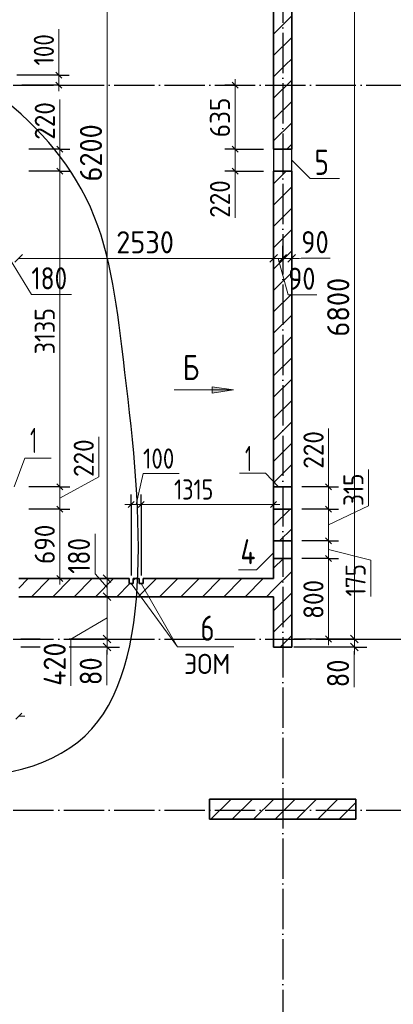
# Model space of a CAD drawing. Header units: millimetres. Extents: x -49773 to 2322955, y -3321 to 58485.
# Tile 20 of 256: x 41451 to 45158, y 27291 to 37069. Entities that reach past the tile are written whole.
import ezdxf

# ---------------------------------------------------------------- set-up
doc = ezdxf.new("R2010")
doc.units = ezdxf.units.MM
for name, pattern in [('______11', [500, 400, -50, 0, -50]), ('______2', [270, 200, -70]), ('______5', [1100, 800, -100, 100, -100])]:
    doc.linetypes.add(name, pattern=pattern)
for name, color, linetype, lineweight in [('Standard', 7, 'Continuous', 25), ('Высотная отметка (отверстия)', 7, 'Continuous', 13), ('Макрос окна_ общее', 7, 'Continuous', 13), ('Размерная линия_ общее', 7, 'Continuous', 13), ('Размерная линия_ общее_1', 7, 'Continuous', 13), ('Стена_ общее', 7, 'Continuous', 35), ('тонкая', 7, 'Continuous', 25)]:
    doc.layers.add(name, color=color, linetype=linetype, lineweight=lineweight)
doc.layers.add('Осевая линия_ общее', color=7, linetype='______5', lineweight=13, true_color=0xa0a0a0)
doc.styles.add('ISOCPEUR', font='txt')

msp = doc.modelspace()

# ---------------------------------------------------------------- hatches: boundary and pattern name
at = {"layer": 'Осевая линия_ общее', "linetype": 'Continuous', "lineweight": 13, "transparency": 33554687}
msp.add_hatch(color=7, dxfattribs=at).paths.add_polyline_path([(43362, 33361.6), (43572, 33391.6), (43362, 33421.6)])

# ---------------------------------------------------------------- linework, layer by layer
at = {"color": 7, "linetype": 'Continuous', "lineweight": 35, "transparency": 33554687}
for p, q in [((44785.8, 29328.9), (43335.8, 29328.9)), ((43335.8, 29328.9), (43335.8, 29128.9)), ((44785.8, 29128.9), (44785.8, 29328.9)), ((43335.8, 29128.9), (44785.8, 29128.9))]:
    msp.add_line(p, q, dxfattribs=at)
at = {"color": 253, "linetype": '______5', "lineweight": 18, "true_color": 0xababab, "transparency": 33554687}
for p, q in [((43335.8, 29328.7), (43335.9, 29328.9)), ((43560.2, 29128.9), (43760.2, 29328.9)), ((43984.5, 29128.9), (44184.5, 29328.9)), ((44408.7, 29128.9), (44608.7, 29328.9))]:
    msp.add_line(p, q, dxfattribs=at)
at = {"color": 7, "linetype": 'Continuous', "lineweight": 25, "transparency": 33554687}
for p, q in [((43335.8, 29128.9), (43335.8, 29328.9)), ((43335.8, 29328.9), (44785.8, 29328.9)), ((44785.8, 29328.9), (44785.8, 29128.9)), ((44785.8, 29128.9), (43335.8, 29128.9))]:
    msp.add_line(p, q, dxfattribs=at)
at = {"color": 253, "linetype": '______11', "lineweight": 18, "true_color": 0xababab, "transparency": 33554687}
for p, q in [((43348.1, 29128.9), (43548.1, 29328.9)), ((43772.4, 29128.9), (43972.3, 29328.9)), ((44196.6, 29128.9), (44396.6, 29328.9)), ((44620.9, 29128.9), (44785.8, 29293.8))]:
    msp.add_line(p, q, dxfattribs=at)
at = {"layer": 'Standard', "color": 7, "linetype": 'Continuous', "lineweight": 13, "transparency": 33554687}
for points in [[(44150.7, 35673.9), (44334.6, 35490), (44624.6, 35490)], [(43970.7, 31774.3), (43801, 31604.6), (43621, 31604.6)]]:
    msp.add_lwpolyline(points, dxfattribs=at)
at = {"layer": 'Высотная отметка (отверстия)', "color": 7, "linetype": 'Continuous', "lineweight": 13, "transparency": 33554687}
msp.add_lwpolyline([(42655.7, 31468.9), (43016.2, 30841.5), (43576.2, 30841.5)], dxfattribs=at)
at = {"layer": 'Макрос окна_ общее', "color": 7, "linetype": 'Continuous', "lineweight": -3, "transparency": 33554687}
for p, q in [((43970.7, 35783.9), (43970.7, 35563.9)), ((44150.7, 35563.9), (44150.7, 35783.9)), ((43970.7, 32428.9), (43970.7, 32208.9)), ((44150.7, 32208.9), (44150.7, 32428.9)), ((43970.7, 31893.9), (43970.7, 31718.9)), ((44150.7, 31718.9), (44150.7, 31893.9))]:
    msp.add_line(p, q, dxfattribs=at)
at = {"layer": 'Осевая линия_ общее', "color": 253, "linetype": '______11', "lineweight": -3, "true_color": 0xa0a0a0, "transparency": 33554687}
for p, q in [((44060.8, 38938.9), (44060.8, 20395.8)), ((7880.8, 36418.9), (53354.7, 36418.9)), ((7880.8, 30918.9), (53354.7, 30918.9)), ((7880.8, 29218.9), (53354.7, 29218.9))]:
    msp.add_line(p, q, dxfattribs=at)
at = {"layer": 'Осевая линия_ общее', "color": 7, "linetype": 'Continuous', "lineweight": 13, "transparency": 33554687}
for p, q in [((42982, 33391.6), (43572, 33391.6)), ((43362, 33391.6), (43347, 33391.6)), ((43572, 33391.6), (43362, 33421.6)), ((43362, 33421.6), (43362, 33361.6)), ((43362, 33361.6), (43572, 33391.6)), ((43572, 33391.6), (43572, 33391.6)), ((43572, 33391.6), (43572, 33391.6)), ((43572, 33391.6), (43572, 33391.6)), ((42555.7, 31468.9), (43016.2, 30841.5))]:
    msp.add_line(p, q, dxfattribs=at)
at = {"layer": 'Осевая линия_ общее', "color": 7, "linetype": 'Continuous', "lineweight": 18, "transparency": 33554687}
for points in [[(41396.1, 32428.9), (41503, 32715), (41763, 32715)], [(44019.9, 32428.9), (43890.7, 32564), (43630.7, 32564)]]:
    msp.add_lwpolyline(points, dxfattribs=at)
at = {"layer": 'Размерная линия_ общее', "color": 7, "linetype": 'Continuous', "lineweight": 13, "transparency": 33554687}
for p, q in [((42317.7, 31518.9), (42317.7, 37718.9)), ((44772, 30918.9), (44772, 37718.9)), ((41350.7, 34698.4), (41567.3, 34340.4)), ((41440.7, 34698.4), (43970.7, 34698.4)), ((43970.7, 34698.4), (44060.7, 34698.4)), ((44015.7, 34698.4), (44114.2, 34336.7)), ((44060.7, 34698.4), (44150.7, 34698.4)), ((44105.7, 34698.4), (44245.2, 34699.4)), ((44150.7, 34698.4), (44225.7, 34698.4)), ((44245.2, 34699.4), (44531.2, 34699.4)), ((41567.3, 34340.4), (41963.3, 34340.4)), ((44114.2, 34336.7), (44400.2, 34336.7)), ((42198.7, 31567.1), (42198.7, 31963.1)), ((42317.7, 31428.9), (42198.7, 31567.1)), ((42317.7, 31338.9), (42317.7, 31518.9)), ((42317.7, 30918.9), (42317.7, 31338.9)), ((42317.7, 31128.9), (41958, 30915.9)), ((41958, 30915.9), (41958, 30453.9)), ((42317.7, 30838.9), (42317.7, 30918.9)), ((44772, 30838.9), (44772, 30918.9)), ((42317.7, 30878.9), (42316, 30746.4)), ((42317.7, 30838.9), (42317.7, 30763.9)), ((44772, 30878.9), (44769.9, 30725.7)), ((44772, 30838.9), (44772, 30763.9)), ((42316, 30746.4), (42316, 30460.4)), ((44769.9, 30725.7), (44769.9, 30439.6))]:
    msp.add_line(p, q, dxfattribs=at)
at = {"layer": 'Размерная линия_ общее', "color": 253, "linetype": 'Continuous', "lineweight": -3, "true_color": 0xa0a0a0, "transparency": 33554687}
for p, q in [((43970.7, 34698.4), (43970.7, 34823.4)), ((44060.7, 34698.4), (44060.7, 34823.4)), ((44150.7, 34698.4), (44150.7, 34823.4)), ((43970.7, 34698.4), (43970.7, 34573.4)), ((44060.7, 34698.4), (44060.7, 34573.4)), ((44060.7, 34698.4), (44060.7, 34698.4)), ((44150.7, 34698.4), (44150.7, 34573.4)), ((42317.7, 31518.9), (42192.7, 31518.9)), ((42317.7, 31518.9), (42442.7, 31518.9)), ((42317.7, 31338.9), (42192.7, 31338.9)), ((42317.7, 31338.9), (42442.7, 31338.9)), ((41655, 30918.9), (41460.7, 30918.9)), ((42317.7, 30918.9), (42192.7, 30918.9)), ((42317.7, 30918.9), (42442.7, 30918.9)), ((44772, 30918.9), (44647, 30918.9)), ((44772, 30918.9), (44897, 30918.9)), ((41655, 30838.9), (41460.7, 30838.9)), ((42317.7, 30838.9), (42192.7, 30838.9)), ((42317.7, 30838.9), (42442.7, 30838.9)), ((44772, 30838.9), (44647, 30838.9)), ((44772, 30838.9), (44897, 30838.9))]:
    msp.add_line(p, q, dxfattribs=at)
at = {"layer": 'Размерная линия_ общее', "color": 7, "linetype": 'Continuous', "lineweight": 25, "transparency": 33554687}
for p, q in [((41403.2, 34660.9), (41478.2, 34735.9)), ((43933.2, 34660.9), (44008.2, 34735.9)), ((44023.2, 34660.9), (44098.2, 34735.9)), ((44113.2, 34660.9), (44188.2, 34735.9)), ((42355.2, 31481.4), (42280.2, 31556.4)), ((42355.2, 31301.4), (42280.2, 31376.4)), ((42355.2, 30881.4), (42280.2, 30956.4)), ((44809.5, 30881.4), (44734.5, 30956.4)), ((42355.2, 30801.4), (42280.2, 30876.4)), ((44809.5, 30801.4), (44734.5, 30876.4))]:
    msp.add_line(p, q, dxfattribs=at)
at = {"layer": 'Размерная линия_ общее', "color": 253, "linetype": 'Continuous', "lineweight": -3, "true_color": 0xa0a0a0, "transparency": 33554687}
for points in [[(43970.7, 34698.4), (43970.7, 34716.4), (43970.7, 34716.4), (43970.7, 35056.7)], [(44150.7, 34698.4), (44150.7, 34716.4), (44150.7, 34716.4), (44150.7, 35048.3)], [(42317.7, 31518.9), (42299.4, 31518.9), (42299.4, 31518.9), (42299.3, 31518.9), (42299.3, 31518.9), (42183.4, 31518.9), (42183.4, 31518.9), (41460.7, 31518.9)], [(42317.7, 31338.9), (42299.3, 31338.9), (42299.3, 31338.9), (42299.2, 31338.9), (42299.2, 31338.9), (42202.4, 31338.9), (42202.4, 31338.9), (41460.7, 31338.9)], [(42317.7, 30918.9), (42299.2, 30918.9), (42299.2, 30918.9), (42299.1, 30918.9), (42299.1, 30918.9), (42246.9, 30918.9), (42246.9, 30918.9), (41941, 30918.9)], [(44772, 30918.9), (44753.2, 30918.9), (44753.2, 30918.9), (44753, 30918.9), (44753, 30918.9), (44170.7, 30918.9)], [(42317.7, 30838.9), (42299.2, 30838.9), (42299.2, 30838.9), (42299.1, 30838.9), (42299.1, 30838.9), (42255.4, 30838.9), (42255.4, 30838.9), (41941, 30838.9)], [(44772, 30838.9), (44753.1, 30838.9), (44753.1, 30838.9), (44753, 30838.9), (44753, 30838.9), (44170.7, 30838.9)]]:
    msp.add_lwpolyline(points, dxfattribs=at)
at = {"layer": 'Размерная линия_ общее_1', "color": 7, "linetype": 'Continuous', "lineweight": 13, "transparency": 33554687}
for p, q in [((41840.4, 36614), (41840.4, 36974)), ((41840.1, 36468.9), (41840.4, 36614)), ((41840.1, 36518.9), (41840.1, 36578.9)), ((43588.1, 36418.9), (43588.1, 36478.9)), ((41840.1, 36418.9), (41840.1, 36358.9)), ((43588.1, 35783.9), (43588.1, 36418.9)), ((41850, 35876.6), (41850, 36276.6)), ((41849.2, 35673.9), (41850, 35876.6)), ((41849.2, 35783.9), (41849.2, 35843.9)), ((41849.2, 35563.9), (41849.2, 35783.9)), ((43588.1, 35563.9), (43588.1, 35783.9)), ((43588.1, 35673.9), (43588.2, 35501.3)), ((41849.2, 32428.9), (41849.2, 35563.9)), ((43588.1, 35563.9), (43588.1, 35503.9)), ((43588.2, 35501.3), (43588.2, 35101.3)), ((44516.6, 32610.1), (44516.6, 33010.1)), ((42236.4, 32528), (42236.4, 32928)), ((42605.7, 32253.4), (42674.5, 32561)), ((42674.5, 32561), (43034.5, 32561)), ((44516, 32318.9), (44516.6, 32610.1)), ((44912.5, 32240.8), (44912.5, 32600.8)), ((41849.2, 32318.9), (42236.4, 32528)), ((44516, 32428.9), (44516, 32488.9)), ((41849.2, 32208.9), (41849.2, 32428.9)), ((44516, 32208.9), (44516, 32428.9)), ((42555.7, 32253.4), (42495.7, 32253.4)), ((42555.7, 32253.4), (42655.7, 32253.4)), ((42655.7, 32253.4), (43970.7, 32253.4)), ((43970.7, 32253.4), (44030.7, 32253.4)), ((44516, 32051.4), (44912.5, 32240.8)), ((44516, 31893.9), (44516, 32208.9)), ((44516, 31718.9), (44516, 31893.9)), ((44516, 31806.4), (44934.1, 31701.9)), ((44934.1, 31701.9), (44934.1, 31341.9)), ((41849.2, 31518.9), (41849.2, 31458.9)), ((44516, 30918.9), (44516, 30858.9)), ((41440.7, 30151.5), (41500.7, 30151.5))]:
    msp.add_line(p, q, dxfattribs=at)
at = {"layer": 'Размерная линия_ общее_1', "color": 253, "linetype": 'Continuous', "lineweight": -3, "true_color": 0xa0a0a0, "transparency": 33554687}
for p, q in [((41840.1, 36518.9), (41420.7, 36518.9)), ((41840.1, 36518.9), (41740.1, 36518.9)), ((41840.1, 36518.9), (41940.1, 36518.9)), ((41840.1, 36418.9), (41470.7, 36418.9)), ((41840.1, 36418.9), (41740.1, 36418.9)), ((41840.1, 36418.9), (41940.1, 36418.9)), ((43588.1, 36418.9), (43488.1, 36418.9)), ((43588.1, 36418.9), (43688.1, 36418.9)), ((43588.1, 36418.9), (43588.1, 36418.9)), ((41849.2, 35783.9), (41749.2, 35783.9)), ((41849.2, 35783.9), (41949.2, 35783.9)), ((43588.1, 35783.9), (43488.1, 35783.9)), ((43588.1, 35783.9), (43688.1, 35783.9)), ((43588.1, 35783.9), (43870.7, 35783.9)), ((41849.2, 35563.9), (41749.2, 35563.9)), ((41849.2, 35563.9), (41949.2, 35563.9)), ((43588.1, 35563.9), (43488.1, 35563.9)), ((43588.1, 35563.9), (43688.1, 35563.9)), ((43588.1, 35563.9), (43870.7, 35563.9)), ((41849.2, 32428.9), (41749.2, 32428.9)), ((41849.2, 32428.9), (41949.2, 32428.9)), ((44516, 32428.9), (44416, 32428.9)), ((44516, 32428.9), (44616, 32428.9)), ((42555.7, 32253.4), (42555.7, 32353.4)), ((42655.7, 32253.4), (42655.7, 32353.4)), ((43970.7, 32253.4), (43970.7, 32353.4)), ((41849.2, 32208.9), (41749.2, 32208.9)), ((41849.2, 32208.9), (41949.2, 32208.9)), ((42555.7, 32253.4), (42555.7, 32153.4)), ((42555.7, 32253.4), (42555.7, 31548.9)), ((42655.7, 32253.4), (42655.7, 32153.4)), ((42655.7, 32253.4), (42655.7, 31548.9)), ((43970.7, 32253.4), (43970.7, 32153.4)), ((43970.7, 32253.4), (43970.7, 31774.3)), ((44516, 32208.9), (44416, 32208.9)), ((44516, 32208.9), (44616, 32208.9)), ((44516, 31893.9), (44416, 31893.9)), ((44516, 31893.9), (44616, 31893.9)), ((44516, 31718.9), (44416, 31718.9)), ((44516, 31718.9), (44616, 31718.9)), ((41849.2, 31518.9), (41540.7, 31518.9)), ((41849.2, 31518.9), (41749.2, 31518.9)), ((41849.2, 31518.9), (41949.2, 31518.9)), ((44516, 30918.9), (44250.7, 30918.9)), ((44516, 30918.9), (44416, 30918.9)), ((44516, 30918.9), (44616, 30918.9))]:
    msp.add_line(p, q, dxfattribs=at)
at = {"layer": 'Размерная линия_ общее_1', "color": 7, "linetype": 'Continuous', "lineweight": 25, "transparency": 33554687}
for p, q in [((41870.1, 36488.9), (41810.1, 36548.9)), ((41870.1, 36388.9), (41810.1, 36448.9)), ((43618.1, 36388.9), (43558.1, 36448.9)), ((41879.2, 35753.9), (41819.2, 35813.9)), ((43618.1, 35753.9), (43558.1, 35813.9)), ((41879.2, 35533.9), (41819.2, 35593.9)), ((43618.1, 35533.9), (43558.1, 35593.9)), ((41879.2, 32398.9), (41819.2, 32458.9)), ((44546, 32398.9), (44486, 32458.9)), ((42525.7, 32223.4), (42585.7, 32283.3)), ((42625.7, 32223.4), (42685.7, 32283.3)), ((43940.7, 32223.4), (44000.7, 32283.3)), ((41879.2, 32178.9), (41819.2, 32238.9)), ((44546, 32178.9), (44486, 32238.9)), ((44546, 31863.9), (44486, 31923.9)), ((44546, 31688.9), (44486, 31748.9)), ((41879.2, 31488.9), (41819.2, 31548.9)), ((44546, 30888.9), (44486, 30948.9)), ((41410.7, 30121.5), (41470.7, 30181.5))]:
    msp.add_line(p, q, dxfattribs=at)
at = {"layer": 'Размерная линия_ общее_1', "color": 7, "linetype": 'Continuous', "lineweight": 13, "transparency": 33554687}
for points in [[(41840.1, 36418.9), (41840.1, 36517.6), (41840.1, 36517.6), (41840.1, 36518.9)], [(41849.2, 31518.9), (41849.2, 31573.3), (41849.2, 31573.3), (41849.2, 31653.1), (41849.2, 31653.1), (41849.2, 32208.9)], [(44516, 30918.9), (44516, 31029.8), (44516, 31029.8), (44516, 31040.2), (44516, 31040.2), (44516, 31132), (44516, 31132), (44516, 31718.9)]]:
    msp.add_lwpolyline(points, dxfattribs=at)
at = {"layer": 'Размерная линия_ общее_1', "color": 253, "linetype": 'Continuous', "lineweight": -3, "true_color": 0xa0a0a0, "transparency": 33554687}
for points in [[(41849.2, 35783.9), (41830, 35783.9), (41830, 35783.9), (41540.7, 35783.9)], [(41849.2, 35563.9), (41829.9, 35563.9), (41829.9, 35563.9), (41540.7, 35563.9)], [(41849.2, 32428.9), (41829.4, 32428.9), (41829.4, 32428.9), (41829.2, 32428.9), (41829.2, 32428.9), (41540.7, 32428.9)], [(44516, 32428.9), (44496.5, 32428.9), (44496.5, 32428.9), (44250.7, 32428.9)], [(41849.2, 32208.9), (41829.3, 32208.9), (41829.3, 32208.9), (41829.2, 32208.9), (41829.2, 32208.9), (41540.7, 32208.9)], [(44516, 32208.9), (44496.4, 32208.9), (44496.4, 32208.9), (44250.7, 32208.9)], [(44516, 31893.9), (44496.3, 31893.9), (44496.3, 31893.9), (44250.7, 31893.9)], [(44516, 31718.9), (44496.2, 31718.9), (44496.2, 31718.9), (44250.7, 31718.9)]]:
    msp.add_lwpolyline(points, dxfattribs=at)
at = {"layer": 'Стена_ общее', "color": 7, "linetype": 'Continuous', "lineweight": 35, "transparency": 33554687}
for p, q in [((43970.7, 38438.9), (43970.7, 36618.9)), ((44150.7, 36618.9), (44150.7, 38438.9)), ((43970.7, 36618.9), (43970.7, 35783.9)), ((44150.7, 35783.9), (44150.7, 36618.9)), ((44150.7, 35783.9), (43970.7, 35783.9)), ((43970.7, 35563.9), (44150.7, 35563.9)), ((43970.7, 35563.9), (43970.7, 32428.9)), ((44150.7, 32428.9), (44150.7, 35563.9)), ((44150.7, 32428.9), (43970.7, 32428.9)), ((43970.7, 32208.9), (44150.7, 32208.9)), ((43970.7, 32208.9), (43970.7, 31893.9)), ((44150.7, 31893.9), (44150.7, 32208.9)), ((44150.7, 31893.9), (43970.7, 31893.9)), ((43970.7, 31718.9), (43970.7, 31518.9)), ((43970.7, 31718.9), (44150.7, 31718.9)), ((44150.7, 30838.9), (44150.7, 31718.9)), ((42535.7, 31518.9), (41440.7, 31518.9)), ((42535.7, 31518.9), (42535.7, 31468.9)), ((42575.7, 31468.9), (42575.7, 31518.9)), ((42635.7, 31518.9), (42575.7, 31518.9)), ((42635.7, 31518.9), (42635.7, 31468.9)), ((42675.7, 31468.9), (42675.7, 31518.9)), ((43970.7, 31518.9), (42675.7, 31518.9)), ((42535.7, 31468.9), (42575.7, 31468.9)), ((42635.7, 31468.9), (42675.7, 31468.9)), ((41440.7, 31338.9), (43970.7, 31338.9)), ((43970.7, 31338.9), (43970.7, 30838.9)), ((43970.7, 30838.9), (44150.7, 30838.9))]:
    msp.add_line(p, q, dxfattribs=at)
at = {"layer": 'Стена_ общее', "color": 7, "linetype": 'Continuous', "lineweight": 25, "transparency": 33554687}
for p, q in [((43970.7, 36618.9), (43970.7, 38438.9)), ((44150.7, 38438.9), (44150.7, 36618.9)), ((43970.7, 35783.9), (43970.7, 36618.9)), ((44150.7, 36618.9), (44150.7, 35783.9)), ((43970.7, 35783.9), (43970.7, 35563.9)), ((44150.7, 35783.9), (43970.7, 35783.9)), ((44150.7, 35563.9), (44150.7, 35783.9)), ((43970.7, 31518.9), (43970.7, 35563.9)), ((43970.7, 35563.9), (44150.7, 35563.9)), ((44150.7, 35563.9), (44150.7, 30838.9)), ((41440.7, 31518.9), (42535.7, 31518.9)), ((42535.7, 31518.9), (42535.7, 31468.9)), ((42575.7, 31468.9), (42575.7, 31518.9)), ((42575.7, 31518.9), (42635.7, 31518.9)), ((42635.7, 31518.9), (42635.7, 31468.9)), ((42675.7, 31468.9), (42675.7, 31518.9)), ((42675.7, 31518.9), (43970.7, 31518.9)), ((42535.7, 31468.9), (42575.7, 31468.9)), ((42635.7, 31468.9), (42675.7, 31468.9)), ((43970.7, 31338.9), (41440.7, 31338.9)), ((43970.7, 30838.9), (43970.7, 31338.9)), ((44150.7, 30838.9), (43970.7, 30838.9))]:
    msp.add_line(p, q, dxfattribs=at)
at = {"layer": 'Стена_ общее', "color": 253, "linetype": '______5', "lineweight": 18, "true_color": 0xababab, "transparency": 33554687}
for p, q in [((43970.7, 36925.2), (44150.7, 37105.2)), ((44088.7, 36618.9), (44150.7, 36680.9)), ((43970.7, 36500.9), (44088.7, 36618.9)), ((43970.7, 36076.6), (44150.7, 36256.6)), ((44102.2, 35783.9), (44150.7, 35832.4)), ((41440.7, 31425.3), (41534.3, 31518.9)), ((41778.6, 31338.9), (41958.6, 31518.9)), ((42202.8, 31338.9), (42382.8, 31518.9)), ((42627.1, 31338.9), (42807.1, 31518.9)), ((43051.4, 31338.9), (43231.4, 31518.9)), ((43475.6, 31338.9), (43655.6, 31518.9)), ((43899.9, 31338.9), (43970.7, 31409.7))]:
    msp.add_line(p, q, dxfattribs=at)
at = {"layer": 'Стена_ общее', "color": 253, "linetype": '______11', "lineweight": 18, "true_color": 0xababab, "transparency": 33554687}
for p, q in [((43970.7, 36713), (44150.7, 36893)), ((43970.7, 36288.8), (44150.7, 36468.8)), ((43970.7, 35864.5), (44150.7, 36044.5)), ((43970.7, 35440.2), (44094.4, 35563.9)), ((43970.7, 32046.1), (44133.5, 32208.9)), ((43970.7, 31621.9), (44067.8, 31718.9)), ((41566.4, 31338.9), (41746.4, 31518.9)), ((41990.7, 31338.9), (42170.7, 31518.9)), ((42575.7, 31499.6), (42595, 31518.9)), ((42839.2, 31338.9), (43019.2, 31518.9)), ((43263.5, 31338.9), (43443.5, 31518.9)), ((43687.8, 31338.9), (43867.7, 31518.9)), ((42415, 31338.9), (42545, 31468.9))]:
    msp.add_line(p, q, dxfattribs=at)
at = {"layer": 'Стена_ общее', "color": 253, "linetype": '______2', "lineweight": 18, "true_color": 0xababab, "transparency": 33554687}
for p, q in [((44150.7, 32428.9), (43970.7, 32428.9)), ((43970.7, 32208.9), (44150.7, 32208.9)), ((44150.7, 31893.9), (43970.7, 31893.9)), ((43970.7, 31718.9), (44150.7, 31718.9))]:
    msp.add_line(p, q, dxfattribs=at)
at = {"layer": 'Стена_ общее', "color": 253, "linetype": '______5', "lineweight": 18, "true_color": 0xababab, "transparency": 33554687}
for points in [[(43970.7, 35228.1), (44150.7, 35408.1), (44150.7, 35408.1)], [(43970.7, 34803.8), (44150.7, 34983.8), (44150.7, 34983.8)], [(43970.7, 34379.6), (44150.7, 34559.6), (44150.7, 34559.6)], [(43970.7, 33955.3), (44150.7, 34135.3), (44150.7, 34135.3)], [(43970.7, 33531), (44150.7, 33711), (44150.7, 33711)], [(43970.7, 33106.8), (44150.7, 33286.8), (44150.7, 33286.8)], [(43970.7, 32682.5), (44150.7, 32862.5), (44150.7, 32862.5)], [(44141.4, 32428.9), (44150.7, 32438.3), (44150.7, 32438.3)], [(44030.6, 31893.9), (44150.7, 32014), (44150.7, 32014), (44150.7, 32014), (44150.7, 32014)], [(43970.7, 31409.7), (44150.7, 31589.7), (44150.7, 31589.7), (44150.7, 31589.7), (44150.7, 31589.7)], [(43970.7, 30985.5), (44150.7, 31165.5), (44150.7, 31165.5), (44150.7, 31165.5), (44150.7, 31165.5)]]:
    msp.add_lwpolyline(points, dxfattribs=at)
at = {"layer": 'Стена_ общее', "color": 253, "linetype": '______11', "lineweight": 18, "true_color": 0xababab, "transparency": 33554687}
for points in [[(43970.7, 35016), (44150.7, 35196), (44150.7, 35196)], [(43970.7, 34591.7), (44150.7, 34771.7), (44150.7, 34771.7)], [(43970.7, 34167.4), (44150.7, 34347.4), (44150.7, 34347.4)], [(43970.7, 33743.2), (44150.7, 33923.2), (44150.7, 33923.2)], [(43970.7, 33318.9), (44150.7, 33498.9), (44150.7, 33498.9)], [(43970.7, 32894.6), (44150.7, 33074.6), (44150.7, 33074.6)], [(43970.7, 32470.4), (44150.7, 32650.4), (44150.7, 32650.4)], [(43970.7, 31197.6), (44150.7, 31377.6), (44150.7, 31377.6), (44150.7, 31377.6), (44150.7, 31377.6)], [(44036.3, 30838.9), (44150.7, 30953.3), (44150.7, 30953.3), (44150.7, 30953.3), (44150.7, 30953.3)]]:
    msp.add_lwpolyline(points, dxfattribs=at)
at = {"layer": 'тонкая'}
msp.add_spline([(38163, 29842.2), (38076, 35576.4), (39599.5, 36824.4), (42061.6, 35387.8), (42463.9, 33823), (42168.1, 30028), (38163, 29842.2)], degree=3, dxfattribs=at)

# ---------------------------------------------------------------- texts
at = {"layer": 'Standard', "color": 7, "linetype": 'Continuous', "lineweight": 25, "transparency": 33554687, "char_height": 250, "attachment_point": 7, "style": 'ISOCPEUR'}
for s, insert, width in [('\\W0.78;5', (44376.8, 35527.8), 271.994), ('\\W0.80;Б', (43069.3, 33490.3), 299.863), ('\\W0.56;1', (41553.9, 32765.4), 194.444), ('\\W0.56;1', (43686.6, 32586.1), 194.435), ('\\W0.80;4', (43640.8, 31660.2), 299.854)]:
    msp.add_mtext(s, dxfattribs=dict(at, insert=insert, width=width))
at = {"layer": 'Высотная отметка (отверстия)', "color": 7, "linetype": 'Continuous', "lineweight": 25, "transparency": 33554687, "insert": (43243.7, 30901.5), "char_height": 250, "width": 272.013, "attachment_point": 7, "style": 'ISOCPEUR'}
msp.add_mtext('\\W0.78;6', dxfattribs=at)
at = {"layer": 'Высотная отметка (отверстия)', "color": 7, "linetype": 'Continuous', "lineweight": 18, "transparency": 33554687, "insert": (43081.2, 30571.5), "char_height": 200, "width": 592.368, "attachment_point": 7, "style": 'ISOCPEUR'}
msp.add_mtext('\\W0.93;ЭОМ', dxfattribs=at)
at = {"layer": 'Размерная линия_ общее', "color": 7, "linetype": 'Continuous', "lineweight": 25, "transparency": 33554687, "char_height": 220, "attachment_point": 7, "rotation": 90, "style": 'ISOCPEUR'}
for s, insert, width in [('\\W0.93;6200', (42267.7, 35461.9), 718.094), ('\\W0.93;6800', (44722, 33921.9), 718.094), ('\\W0.83;180', (42148.7, 31567.1), 508.571), ('\\W0.92;420', (41908, 30453.9), 584.438), ('\\W0.87;80', (42266, 30460.4), 403.924), ('\\W0.87;80', (44719.9, 30439.6), 403.932)]:
    msp.add_mtext(s, dxfattribs=dict(at, insert=insert, width=width))
at = {"layer": 'Размерная линия_ общее', "color": 7, "linetype": 'Continuous', "lineweight": 25, "transparency": 33554687, "char_height": 220, "attachment_point": 7, "style": 'ISOCPEUR'}
for s, insert, width in [('\\W0.93;2530', (42408.7, 34748.4), 718.101), ('\\W0.87;90', (44245.2, 34749.4), 403.924), ('\\W0.83;180', (41567.3, 34390.4), 508.571), ('\\W0.87;90', (44114.2, 34386.6), 403.924)]:
    msp.add_mtext(s, dxfattribs=dict(at, insert=insert, width=width))
at = {"layer": 'Размерная линия_ общее_1', "color": 7, "linetype": 'Continuous', "lineweight": 18, "transparency": 33554687, "char_height": 200, "attachment_point": 7, "rotation": 90, "style": 'ISOCPEUR'}
for s, insert, width in [('\\W0.83;100', (41790.4, 36614), 462.34), ('\\W0.91;220', (41800, 35876.6), 510.897), ('\\W0.91;635', (43538.1, 35901.4), 510.905), ('\\W0.91;220', (43538.2, 35101.3), 510.905), ('\\W0.87;3135', (41799.2, 33746.4), 606.269), ('\\W0.91;220', (44466.6, 32610.1), 510.897), ('\\W0.91;220', (42186.4, 32528), 510.897), ('\\W0.83;315', (44862.5, 32240.8), 462.347), ('\\W0.91;690', (41799.2, 31663.9), 510.912), ('\\W0.83;175', (44884.1, 31341.9), 462.347), ('\\W0.91;800', (44466, 31118.9), 510.897)]:
    msp.add_mtext(s, dxfattribs=dict(at, insert=insert, width=width))
at = {"layer": 'Размерная линия_ общее_1', "color": 7, "linetype": 'Continuous', "lineweight": 18, "transparency": 33554687, "char_height": 200, "attachment_point": 7, "style": 'ISOCPEUR'}
for s, insert, width in [('\\W0.83;100', (42674.5, 32611), 462.34), ('\\W0.80;1315', (42983.2, 32303.4), 559.742)]:
    msp.add_mtext(s, dxfattribs=dict(at, insert=insert, width=width))

doc.saveas('drawing.dxf')
